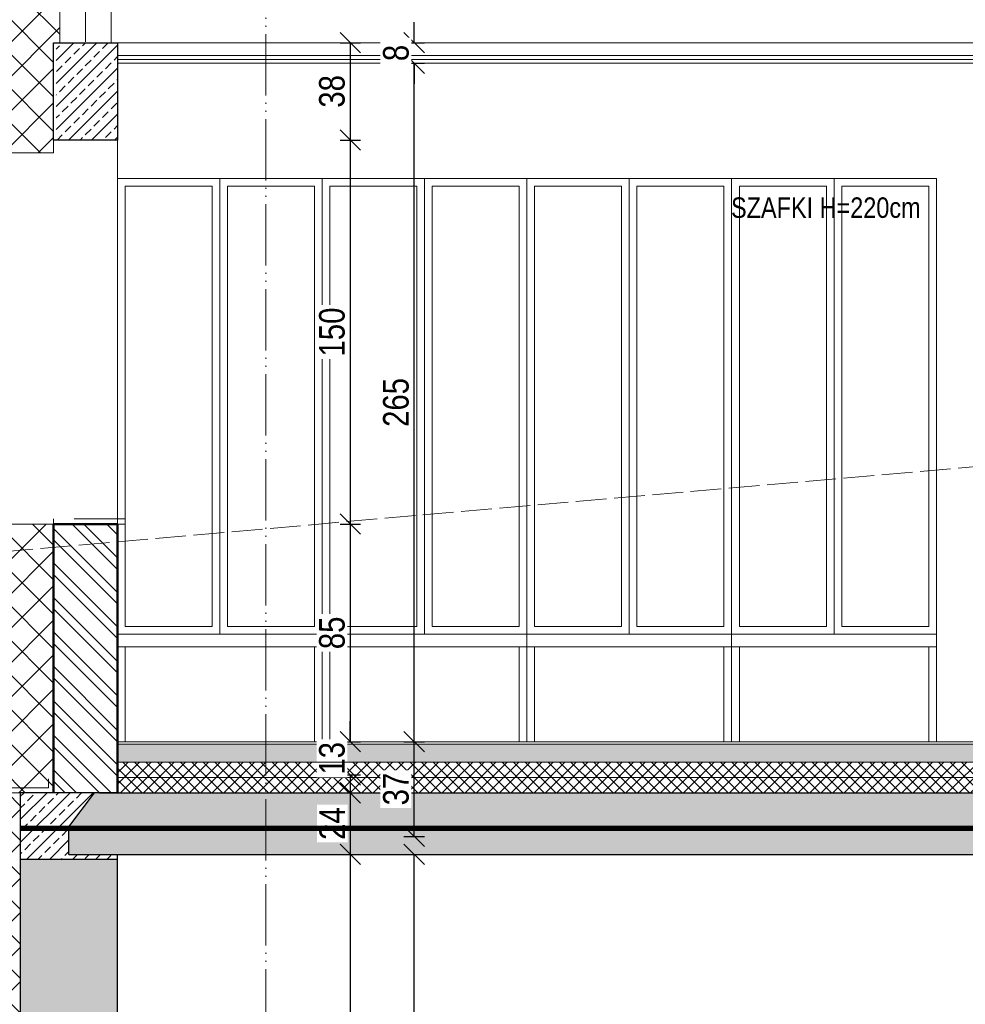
# Model space of a CAD drawing. Header units: millimetres. Extents: x 31175 to 52214, y -18116 to -5516.
# Tile 49 of 155: x 37400 to 37769, y -13325 to -12940. Entities that reach past the tile are written whole.
import ezdxf

# ---------------------------------------------------------------- set-up
doc = ezdxf.new("R2010")
doc.units = ezdxf.units.MM
for name, pattern in [('ACAD_ISO02W100', [15, 12, -3]), ('ACAD_ISO05W100', [33, 24, -3, 0, -3, 0, -3]), ('ACAD_ISO10W100', [18, 12, -3, 0, -3])]:
    doc.linetypes.add(name, pattern=pattern)
doc.layers.get('Defpoints').update_dxf_attribs({"color": 6})
for name, color, linetype, lineweight, true_color in [('A-izolacja', 7, 'Continuous', 9, 0x4775ff), ('A-MEB', 7, 'Continuous', 0, 0x849491), ('A_CIENKA_WARSTWY', 7, 'Continuous', 15, 0x3a3a92), ('A_SCIANA DO WYBURZENIA', 7, 'ACAD_ISO02W100', 18, 0xf7833b), ('r-ramka', 7, 'Continuous', 0, 0x727169), ('S_KRESKOWANIE_SC_ISTN', 7, 'Continuous', 0, 0x878787)]:
    doc.layers.add(name, color=color, linetype=linetype, lineweight=lineweight, true_color=true_color)
for name, color, linetype, lineweight in [('A-konstrukcja-drewno', 134, 'Continuous', 20), ('A-konstrukcja-żelbet', 130, 'Continuous', 30), ('A-kreskowanie', 253, 'Continuous', 0), ('A-OKN', 154, 'Continuous', 9), ('A-opis', 130, 'Continuous', 9), ('A-wymiar', 177, 'Continuous', 0), ('A_p_poż', 7, 'Continuous', 0), ('A_SCIANA_ISTN', 253, 'Continuous', 25), ('A_SCIANA_PROJ_KONSTRUKCJA', 3, 'Continuous', 50), ('A_SCINAN_PROJ_DZIALOWA', 5, 'Continuous', 30), ('A_w_widoku', 253, 'Continuous', 13), ('elewacja C', 253, 'Continuous', 0)]:
    doc.layers.add(name, color=color, linetype=linetype, lineweight=lineweight)
doc.styles.get("Standard").update_dxf_attribs({"font": 'ARIALN.TTF'})
doc.dimstyles.new('anka 50', dxfattribs={"dimtxt": 10, "dimasz": 8, "dimexe": 4, "dimexo": 0.0625, "dimgap": 2, "dimtad": 1, "dimdec": 0, "dimzin": 0, "dimdsep": 46, "dimtxsty": 'Standard', "dimblk": 'OBLIQUE', "dimcen": 0.09, "dimclrt": 7, "dimadec": 0, "dimazin": 0, "dimtfac": 1, "dimtdec": 0, "dimtix": 1, "dimtofl": 0, "dimtmove": 0, "dimatfit": 3, "dimldrblk": 'OBLIQUE', "dimfxl": 4, "dimfxlon": 1, "dimtfill": 1, "dimtolj": 1, "dimtzin": 0, "dimarcsym": 0})
pattern_1 = [(315, (3026.347, 1431), (2.24506403, 2.24506403), []), (45, (3026.347, 1431), (-2.24506403, 2.24506403), [])]
pattern_2 = [(315, (0, -47), (6.735192, 6.735192), []), (45, (0, -47), (-6.735192, 6.735192), [])]

# ---------------------------------------------------------------- blocks, each defined once
blk = doc.blocks.new('_OBLIQUE')
at = {"color": 0, "linetype": 'ByBlock'}
blk.add_line((-0.5, -0.5), (0.5, 0.5), dxfattribs=at)
blk = doc.blocks.new('*D65')
at = {"layer": 'A-wymiar', "color": 0, "lineweight": -2, "transparency": 16777216}
for p, q in [((37524.76, -12949.49), (37532.76, -12949.49)), ((37528.76, -12949.49), (37528.76, -12987.49)), ((37524.76, -12987.49), (37532.76, -12987.49))]:
    blk.add_line(p, q, dxfattribs=at)
at = {"layer": 'Defpoints', "color": 0, "transparency": 16777216}
for p in [(37437.82, -12949.49), (37437.82, -12987.49), (37528.76, -12987.49)]:
    blk.add_point(p, dxfattribs=at)
at = {"layer": 'A-wymiar', "color": 0, "lineweight": -2, "transparency": 16777216, "xscale": 8, "yscale": 8, "zscale": 8}
for p, rotation in [((37528.76, -12949.49), 90), ((37528.76, -12987.49), 270)]:
    blk.add_blockref('_OBLIQUE', p, dxfattribs=dict(at, rotation=rotation))
at = {"layer": 'A-wymiar', "color": 7, "transparency": 16777216, "insert": (37521.65, -12968.49), "char_height": 10, "attachment_point": 5, "rotation": 90, "bg_fill": 3, "box_fill_scale": 1.1, "bg_fill_color": 256, "bg_fill_true_color": 13158600, "bg_fill_transparency": 0}
blk.add_mtext('\\A1;38', dxfattribs=at)
blk = doc.blocks.new('*D66')
at = {"layer": 'A-wymiar', "color": 0, "lineweight": -2, "transparency": 16777216}
for p, q in [((37524.76, -12987.49), (37532.76, -12987.49)), ((37528.76, -12987.49), (37528.76, -13137.49)), ((37524.76, -13137.49), (37532.76, -13137.49))]:
    blk.add_line(p, q, dxfattribs=at)
at = {"layer": 'Defpoints', "color": 0, "transparency": 16777216}
for p in [(37437.82, -12987.49), (37437.82, -13137.49), (37528.76, -13137.49)]:
    blk.add_point(p, dxfattribs=at)
at = {"layer": 'A-wymiar', "color": 0, "lineweight": -2, "transparency": 16777216, "xscale": 8, "yscale": 8, "zscale": 8}
for p, rotation in [((37528.76, -12987.49), 90), ((37528.76, -13137.49), 270)]:
    blk.add_blockref('_OBLIQUE', p, dxfattribs=dict(at, rotation=rotation))
at = {"layer": 'A-wymiar', "color": 7, "transparency": 16777216, "insert": (37521.65, -13062.49), "char_height": 10, "attachment_point": 5, "rotation": 90, "bg_fill": 3, "box_fill_scale": 1.1, "bg_fill_color": 256, "bg_fill_true_color": 13158600, "bg_fill_transparency": 0}
blk.add_mtext('\\A1;150', dxfattribs=at)
blk = doc.blocks.new('*D67')
at = {"layer": 'A-wymiar', "color": 0, "lineweight": -2, "transparency": 16777216}
for p, q in [((37524.76, -13137.49), (37532.76, -13137.49)), ((37528.76, -13137.49), (37528.76, -13222.49)), ((37524.76, -13222.49), (37532.76, -13222.49))]:
    blk.add_line(p, q, dxfattribs=at)
at = {"layer": 'Defpoints', "color": 0, "transparency": 16777216}
for p in [(37437.82, -13137.49), (37437.82, -13222.49), (37528.76, -13222.49)]:
    blk.add_point(p, dxfattribs=at)
at = {"layer": 'A-wymiar', "color": 0, "lineweight": -2, "transparency": 16777216, "xscale": 8, "yscale": 8, "zscale": 8}
for p, rotation in [((37528.76, -13137.49), 90), ((37528.76, -13222.49), 270)]:
    blk.add_blockref('_OBLIQUE', p, dxfattribs=dict(at, rotation=rotation))
at = {"layer": 'A-wymiar', "color": 7, "transparency": 16777216, "insert": (37521.65, -13179.99), "char_height": 10, "attachment_point": 5, "rotation": 90, "bg_fill": 3, "box_fill_scale": 1.1, "bg_fill_color": 256, "bg_fill_true_color": 13158600, "bg_fill_transparency": 0}
blk.add_mtext('\\A1;85', dxfattribs=at)
blk = doc.blocks.new('*D68')
at = {"layer": 'A-wymiar', "color": 0, "lineweight": -2, "transparency": 16777216}
for p, q in [((37528.76, -13222.49), (37528.76, -13214.49)), ((37524.76, -13222.49), (37532.76, -13222.49)), ((37524.76, -13235.49), (37532.76, -13235.49)), ((37528.76, -13235.49), (37528.76, -13243.49))]:
    blk.add_line(p, q, dxfattribs=at)
at = {"layer": 'Defpoints', "color": 0, "transparency": 16777216}
for p in [(37437.82, -13222.49), (37437.82, -13235.49)]:
    blk.add_point(p, dxfattribs=at)
at = {"layer": 'A-wymiar', "color": 0, "lineweight": -2, "transparency": 16777216, "xscale": 8, "yscale": 8, "zscale": 8}
for p, rotation in [((37528.76, -13222.49), 270), ((37528.76, -13235.49), 90)]:
    blk.add_blockref('_OBLIQUE', p, dxfattribs=dict(at, rotation=rotation))
at = {"layer": 'A-wymiar', "color": 7, "transparency": 16777216, "insert": (37521.65, -13228.99), "char_height": 10, "attachment_point": 5, "rotation": 90, "bg_fill": 3, "box_fill_scale": 1.1, "bg_fill_color": 256, "bg_fill_true_color": 13158600, "bg_fill_transparency": 0}
blk.add_mtext('\\A1;13', dxfattribs=at)
at = {"layer": 'Defpoints', "color": 0, "transparency": 16777216}
blk.add_point((37528.76, -13235.49), dxfattribs=at)
blk = doc.blocks.new('*D69')
at = {"layer": 'A-wymiar', "color": 0, "lineweight": -2, "transparency": 16777216}
for p, q in [((37524.76, -13242.49), (37532.76, -13242.49)), ((37528.76, -13242.49), (37528.76, -13266.49)), ((37524.76, -13266.49), (37532.76, -13266.49))]:
    blk.add_line(p, q, dxfattribs=at)
at = {"layer": 'Defpoints', "color": 0, "transparency": 16777216}
for p in [(37437.82, -13242.49), (37437.82, -13266.49), (37528.76, -13266.49)]:
    blk.add_point(p, dxfattribs=at)
at = {"layer": 'A-wymiar', "color": 0, "lineweight": -2, "transparency": 16777216, "xscale": 8, "yscale": 8, "zscale": 8}
for p, rotation in [((37528.76, -13242.49), 90), ((37528.76, -13266.49), 270)]:
    blk.add_blockref('_OBLIQUE', p, dxfattribs=dict(at, rotation=rotation))
at = {"layer": 'A-wymiar', "color": 7, "transparency": 16777216, "insert": (37521.74, -13254.49), "char_height": 10, "attachment_point": 5, "rotation": 90, "bg_fill": 3, "box_fill_scale": 1.1, "bg_fill_color": 256, "bg_fill_true_color": 13158600, "bg_fill_transparency": 0}
blk.add_mtext('\\A1;24', dxfattribs=at)
blk = doc.blocks.new('*D70')
at = {"layer": 'A-wymiar', "color": 0, "lineweight": -2, "transparency": 16777216}
for p, q in [((37524.76, -13266.49), (37532.76, -13266.49)), ((37528.76, -13266.49), (37528.76, -13563.49)), ((37524.76, -13563.49), (37532.76, -13563.49))]:
    blk.add_line(p, q, dxfattribs=at)
at = {"layer": 'Defpoints', "color": 0, "transparency": 16777216}
for p in [(37437.82, -13266.49), (37437.82, -13563.49), (37528.76, -13563.49)]:
    blk.add_point(p, dxfattribs=at)
at = {"layer": 'A-wymiar', "color": 0, "lineweight": -2, "transparency": 16777216, "xscale": 8, "yscale": 8, "zscale": 8}
for p, rotation in [((37528.76, -13266.49), 90), ((37528.76, -13563.49), 270)]:
    blk.add_blockref('_OBLIQUE', p, dxfattribs=dict(at, rotation=rotation))
at = {"layer": 'A-wymiar', "color": 7, "transparency": 16777216, "insert": (37521.65, -13414.99), "char_height": 10, "attachment_point": 5, "rotation": 90, "bg_fill": 3, "box_fill_scale": 1.1, "bg_fill_color": 256, "bg_fill_true_color": 13158600, "bg_fill_transparency": 0}
blk.add_mtext('\\A1;297', dxfattribs=at)
blk = doc.blocks.new('*D71')
at = {"layer": 'A-wymiar', "color": 0, "lineweight": -2, "transparency": 16777216}
for p, q in [((37549.76, -13266.49), (37557.76, -13266.49)), ((37553.76, -13563.49), (37553.76, -13266.49)), ((37549.76, -13563.49), (37557.76, -13563.49))]:
    blk.add_line(p, q, dxfattribs=at)
at = {"layer": 'Defpoints', "color": 0, "transparency": 16777216}
for p in [(37437.82, -13266.49), (37553.76, -13266.49), (37437.82, -13563.49)]:
    blk.add_point(p, dxfattribs=at)
at = {"layer": 'A-wymiar', "color": 0, "lineweight": -2, "transparency": 16777216, "xscale": 8, "yscale": 8, "zscale": 8}
for p, rotation in [((37553.76, -13266.49), 90), ((37553.76, -13563.49), 270)]:
    blk.add_blockref('_OBLIQUE', p, dxfattribs=dict(at, rotation=rotation))
at = {"layer": 'A-wymiar', "color": 7, "transparency": 16777216, "insert": (37546.65, -13414.99), "char_height": 10, "attachment_point": 5, "rotation": 90, "bg_fill": 3, "box_fill_scale": 1.1, "bg_fill_color": 256, "bg_fill_true_color": 13158600, "bg_fill_transparency": 0}
blk.add_mtext('\\A1;297', dxfattribs=at)
blk = doc.blocks.new('*D72')
at = {"layer": 'A-wymiar', "color": 0, "lineweight": -2, "transparency": 16777216}
for p, q in [((37549.76, -13222.49), (37557.76, -13222.49)), ((37553.76, -13259.49), (37553.76, -13222.49)), ((37549.76, -13259.49), (37557.76, -13259.49))]:
    blk.add_line(p, q, dxfattribs=at)
at = {"layer": 'Defpoints', "color": 0, "transparency": 16777216}
for p in [(37528.76, -13222.49), (37553.76, -13222.49), (37437.82, -13259.49)]:
    blk.add_point(p, dxfattribs=at)
at = {"layer": 'A-wymiar', "color": 0, "lineweight": -2, "transparency": 16777216, "xscale": 8, "yscale": 8, "zscale": 8}
for p, rotation in [((37553.76, -13222.49), 90), ((37553.76, -13259.49), 270)]:
    blk.add_blockref('_OBLIQUE', p, dxfattribs=dict(at, rotation=rotation))
at = {"layer": 'A-wymiar', "color": 7, "transparency": 16777216, "insert": (37546.65, -13240.99), "char_height": 10, "attachment_point": 5, "rotation": 90, "bg_fill": 3, "box_fill_scale": 1.1, "bg_fill_color": 256, "bg_fill_true_color": 13158600, "bg_fill_transparency": 0}
blk.add_mtext('\\A1;37', dxfattribs=at)
blk = doc.blocks.new('*D73')
at = {"layer": 'A-wymiar', "color": 0, "lineweight": -2, "transparency": 16777216}
for p, q in [((37549.76, -12957.49), (37557.76, -12957.49)), ((37553.76, -13222.49), (37553.76, -12957.49)), ((37549.76, -13222.49), (37557.76, -13222.49))]:
    blk.add_line(p, q, dxfattribs=at)
at = {"layer": 'Defpoints', "color": 0, "transparency": 16777216}
for p in [(37528.76, -12957.49), (37553.76, -12957.49), (37528.76, -13222.49)]:
    blk.add_point(p, dxfattribs=at)
at = {"layer": 'A-wymiar', "color": 0, "lineweight": -2, "transparency": 16777216, "xscale": 8, "yscale": 8, "zscale": 8}
for p, rotation in [((37553.76, -12957.49), 90), ((37553.76, -13222.49), 270)]:
    blk.add_blockref('_OBLIQUE', p, dxfattribs=dict(at, rotation=rotation))
at = {"layer": 'A-wymiar', "color": 7, "transparency": 16777216, "insert": (37546.65, -13089.99), "char_height": 10, "attachment_point": 5, "rotation": 90, "bg_fill": 3, "box_fill_scale": 1.1, "bg_fill_color": 256, "bg_fill_true_color": 13158600, "bg_fill_transparency": 0}
blk.add_mtext('\\A1;265', dxfattribs=at)
blk = doc.blocks.new('*D74')
at = {"layer": 'A-wymiar', "color": 0, "lineweight": -2, "transparency": 16777216}
for p, q in [((37553.76, -12949.49), (37553.76, -12941.49)), ((37549.76, -12949.49), (37557.76, -12949.49)), ((37549.76, -12957.49), (37557.76, -12957.49)), ((37553.76, -12957.49), (37553.76, -12965.49))]:
    blk.add_line(p, q, dxfattribs=at)
at = {"layer": 'Defpoints', "color": 0, "transparency": 16777216}
for p in [(37528.76, -12949.49), (37528.76, -12957.49)]:
    blk.add_point(p, dxfattribs=at)
at = {"layer": 'A-wymiar', "color": 0, "lineweight": -2, "transparency": 16777216, "xscale": 8, "yscale": 8, "zscale": 8}
for p, rotation in [((37553.76, -12949.49), 270), ((37553.76, -12957.49), 90)]:
    blk.add_blockref('_OBLIQUE', p, dxfattribs=dict(at, rotation=rotation))
at = {"layer": 'A-wymiar', "color": 7, "transparency": 16777216, "insert": (37546.65, -12953.49), "char_height": 10, "attachment_point": 5, "rotation": 90, "bg_fill": 3, "box_fill_scale": 1.1, "bg_fill_color": 256, "bg_fill_true_color": 13158600, "bg_fill_transparency": 0}
blk.add_mtext('\\A1;8', dxfattribs=at)
at = {"layer": 'Defpoints', "color": 0, "transparency": 16777216}
blk.add_point((37553.76, -12949.49), dxfattribs=at)
blk = doc.blocks.new('*D77')
at = {"layer": 'A-wymiar', "color": 0, "lineweight": -2, "transparency": 16777216}
for p, q in [((37314.87, -12796.48), (37306.87, -12796.48)), ((37310.87, -12796.48), (37310.87, -13568.49)), ((37314.87, -13568.49), (37306.87, -13568.49))]:
    blk.add_line(p, q, dxfattribs=at)
at = {"layer": 'Defpoints', "color": 0, "transparency": 16777216}
for p in [(37965.32, -12796.48), (37310.87, -13568.49), (37387.82, -13568.49)]:
    blk.add_point(p, dxfattribs=at)
at = {"layer": 'A-wymiar', "color": 0, "lineweight": -2, "transparency": 16777216, "xscale": 8, "yscale": 8, "zscale": 8}
for p, rotation in [((37310.87, -12796.48), 90), ((37310.87, -13568.49), 270)]:
    blk.add_blockref('_OBLIQUE', p, dxfattribs=dict(at, rotation=rotation))
at = {"layer": 'A-wymiar', "color": 7, "transparency": 16777216, "insert": (37303.85, -13182.49), "char_height": 10, "attachment_point": 5, "rotation": 90, "bg_fill": 3, "box_fill_scale": 1.1, "bg_fill_color": 256, "bg_fill_true_color": 13158600, "bg_fill_transparency": 0}
blk.add_mtext('\\A1;772', dxfattribs=at)
blk = doc.blocks.new('LOGO')
at = {"layer": 'elewacja C', "color": 7, "insert": (9846.9, 18042.5), "char_height": 20, "attachment_point": 1}
blk.add_mtext_dynamic_manual_height_columns('\\pi539.21;{\\fCalibri|b0|i0|c0|p34;\\H4x;CREO PROJEKT\\H1.25x;\\P\\pi434.09;\\H0.22x;Usługi Projektowe i Nadzory Budowlane    mgr inż. Anna Bonikowska\\P\\pi409.92;ul. Brzozowa 16, 11-700 Mrągowo    NIP 742 211 62 72    tel. 69764044\\fArial|b0|i0|c238|p34;4}', width=1826.244, gutter_width=12.5, heights=[0], dxfattribs=at)
blk = doc.blocks.new('*D666')
at = {"layer": 'A-wymiar', "color": 0, "lineweight": -2, "transparency": 16777216}
for p, q in [((37294.87, -12766.38), (37286.87, -12766.38)), ((37290.87, -12766.38), (37290.87, -13566.49)), ((37294.87, -13566.49), (37286.87, -13566.49))]:
    blk.add_line(p, q, dxfattribs=at)
at = {"layer": 'Defpoints', "color": 0, "transparency": 16777216}
for p in [(37965.32, -12766.38), (37290.87, -13566.49), (37387.82, -13566.49)]:
    blk.add_point(p, dxfattribs=at)
at = {"layer": 'A-wymiar', "color": 0, "lineweight": -2, "transparency": 16777216, "xscale": 8, "yscale": 8, "zscale": 8}
for p, rotation in [((37290.87, -12766.38), 90), ((37290.87, -13566.49), 270)]:
    blk.add_blockref('_OBLIQUE', p, dxfattribs=dict(at, rotation=rotation))
at = {"layer": 'A-wymiar', "color": 7, "transparency": 16777216, "insert": (37283.76, -13166.43), "char_height": 10, "attachment_point": 5, "rotation": 90, "bg_fill": 3, "box_fill_scale": 1.1, "bg_fill_color": 256, "bg_fill_true_color": 13158600, "bg_fill_transparency": 0}
blk.add_mtext('\\A1;800', dxfattribs=at)

msp = doc.modelspace()

# ---------------------------------------------------------------- hatches: boundary and pattern name
at = {"layer": 'A-izolacja'}
h = msp.add_hatch(dxfattribs=at)
h.set_pattern_fill('ANSI37', color=256, scale=3, angle=-90)
h.set_pattern_definition(pattern_2)
h.paths.add_polyline_path([(37415.32, -12873.67), (37415.32, -12863.67), (37392.82, -12865.64), (37392.82, -12992.49), (37412.82, -12992.49), (37412.82, -12987.49), (37412.82, -12949.49), (37415.32, -12949.49)])
h = msp.add_hatch(dxfattribs=at)
h.set_pattern_fill('ANSI37', color=256, scale=3, angle=-90)
h.set_pattern_definition(pattern_2)
h.paths.add_polyline_path([(37412.82, -13137.49), (37392.82, -13137.49), (37392.82, -13242.49), (37399.82, -13242.49), (37412.82, -13242.49)])
h = msp.add_hatch(dxfattribs=at)
h.set_pattern_fill('ANSI37', color=256, scale=3, angle=-90)
h.set_pattern_definition([(315, (0, -54), (6.735192, 6.735192), []), (45, (0, -54), (-6.735192, 6.735192), [])])
h.paths.add_polyline_path([(37399.82, -13242.49), (37384.82, -13242.49), (37384.82, -13536.49), (37387.82, -13536.49), (37399.82, -13536.49)])
at = {"layer": 'A-kreskowanie'}
h = msp.add_hatch(dxfattribs=at)
h.set_pattern_fill('DASH', color=256, scale=0.5, angle=45)
h.set_pattern_definition([(45, (3026.347, 1438), (2e-16, 2.24506403), [1.5875, -1.5875])])
h.paths.add_polyline_path([(37437.82, -13223.49), (37437.82, -13230.49), (38011.32, -13230.49), (38011.32, -13223.49)])
h = msp.add_hatch(dxfattribs=at)
h.set_pattern_fill('ANSI37', color=256, angle=-90)
h.set_pattern_definition(pattern_1)
h.paths.add_polyline_path([(37437.82, -13230.49), (37437.82, -13239.49), (38011.32, -13239.49), (38011.32, -13230.49)])
h = msp.add_hatch(dxfattribs=at)
h.set_pattern_fill('ANSI37', color=256, angle=-90)
h.set_pattern_definition(pattern_1)
h.paths.add_polyline_path([(37437.82, -13239.49), (37437.82, -13242.49), (38011.32, -13242.49), (38011.32, -13239.49)])
at = {"layer": 'A_SCIANA_ISTN'}
h = msp.add_hatch(dxfattribs=at)
h.set_pattern_fill('ANSI33', color=256)
h.set_pattern_definition([(45, (17254.328, -12734.864), (-4.490128, 4.490128), []), (45, (17258.8184, -12734.864), (-4.490128, 4.490128), [3.175, -1.5875])])
h.paths.add_polyline_path([(37418.82, -13255.73), (37428.82, -13242.49), (37399.82, -13242.49), (37399.82, -13268.49), (37437.82, -13268.49), (37437.82, -13266.49), (37418.82, -13266.49)])
at = {"layer": 'A_SCIANA_PROJ_KONSTRUKCJA', "lineweight": 9, "true_color": 0x2ad533}
h = msp.add_hatch(dxfattribs=at)
h.set_pattern_fill('ANSI33', color=102)
h.paths.add_polyline_path([(37437.82, -12949.49), (37413.82, -12949.49), (37413.82, -12987.49), (37437.82, -12987.49)])
at = {"layer": 'A_SCIANA_PROJ_KONSTRUKCJA', "lineweight": 13, "true_color": 0xeb7500}
h = msp.add_hatch(dxfattribs=at)
h.set_pattern_fill('ANSI32', color=30, angle=-90)
h.paths.add_polyline_path([(37437.82, -13137.49), (37412.82, -13137.49), (37412.82, -13242.49), (37437.82, -13242.49)])
at = {"layer": 'S_KRESKOWANIE_SC_ISTN', "transparency": 33554559}
h = msp.add_hatch(color=256, dxfattribs=at)
h.dxf.hatch_style = 1
h.paths.add_polyline_path([(38018.82, -13255.73), (38008.82, -13242.49), (37430.82, -13242.49), (37428.82, -13242.49), (37418.82, -13255.73), (37418.82, -13266.49), (38018.82, -13266.49)])
h = msp.add_hatch(color=256, dxfattribs=at)
h.dxf.hatch_style = 1
h.paths.add_polyline_path([(37437.82, -13268.49), (37399.82, -13268.49), (37399.82, -13686.49), (37437.82, -13686.49), (37437.82, -13566.49), (37437.82, -13353.49)])

# ---------------------------------------------------------------- linework, layer by layer
at = {"layer": 'A-konstrukcja-drewno'}
for points in [[(38515.32, -12949.49), (38515.32, -12873.67), (37965.32, -12825.55), (37415.32, -12873.67), (37415.32, -12949.49)], [(37435.32, -12892.74), (37435.32, -12949.49)], [(37415.32, -12949.49), (38515.32, -12949.49)], [(37415.32, -12949.49), (38515.32, -12949.49)]]:
    msp.add_lwpolyline(points, dxfattribs=at)
at = {"layer": 'A-konstrukcja-żelbet', "lineweight": 30}
msp.add_lwpolyline([(37437.82, -12987.49), (37412.82, -12987.49), (37412.82, -12949.49), (37437.82, -12949.49)], close=True, dxfattribs=at)
at = {"layer": 'A-MEB'}
for points in [[(37437.82, -13180.49), (37477.82, -13180.49), (37477.82, -13002.49), (37437.82, -13002.49), (37437.82, -13180.49)], [(37517.82, -13180.49), (37477.82, -13180.49), (37477.82, -13002.49), (37517.82, -13002.49), (37517.82, -13180.49)], [(37517.82, -13180.49), (37557.82, -13180.49), (37557.82, -13002.49), (37517.82, -13002.49), (37517.82, -13180.49)], [(37597.82, -13180.49), (37557.82, -13180.49), (37557.82, -13002.49), (37597.82, -13002.49), (37597.82, -13180.49)], [(37597.82, -13180.49), (37637.82, -13180.49), (37637.82, -13002.49), (37597.82, -13002.49), (37597.82, -13180.49)], [(37677.82, -13180.49), (37637.82, -13180.49), (37637.82, -13002.49), (37677.82, -13002.49), (37677.82, -13180.49)], [(37677.82, -13180.49), (37717.82, -13180.49), (37717.82, -13002.49), (37677.82, -13002.49), (37677.82, -13180.49)], [(37757.82, -13180.49), (37717.82, -13180.49), (37717.82, -13002.49), (37757.82, -13002.49), (37757.82, -13180.49)]]:
    msp.add_lwpolyline(points, dxfattribs=at)
at = {"layer": 'A-MEB', "color": 4}
for points in [[(37517.82, -13180.49), (37517.82, -13002.49), (37437.82, -13002.49), (37437.82, -13180.49)], [(37597.82, -13180.49), (37597.82, -13002.49), (37517.82, -13002.49), (37517.82, -13180.49)], [(37677.82, -13180.49), (37677.82, -13002.49), (37597.82, -13002.49), (37597.82, -13180.49)], [(37757.82, -13180.49), (37757.82, -13002.49), (37677.82, -13002.49), (37677.82, -13180.49)], [(37437.82, -13180.49), (37517.82, -13180.49), (37517.82, -13185.49), (37437.82, -13185.49)], [(37517.82, -13180.49), (37597.82, -13180.49), (37597.82, -13185.49), (37517.82, -13185.49)], [(37597.82, -13180.49), (37677.82, -13180.49), (37677.82, -13185.49), (37597.82, -13185.49)], [(37677.82, -13180.49), (37757.82, -13180.49), (37757.82, -13185.49), (37677.82, -13185.49)], [(37437.82, -13185.49), (37440.82, -13185.49), (37440.82, -13222.49), (37437.82, -13222.49)], [(37517.82, -13185.49), (37514.82, -13185.49), (37514.82, -13222.49), (37517.82, -13222.49)], [(37517.82, -13185.49), (37520.82, -13185.49), (37520.82, -13222.49), (37517.82, -13222.49)], [(37597.82, -13185.49), (37594.82, -13185.49), (37594.82, -13222.49), (37597.82, -13222.49)], [(37597.82, -13185.49), (37600.82, -13185.49), (37600.82, -13222.49), (37597.82, -13222.49)], [(37677.82, -13185.49), (37674.82, -13185.49), (37674.82, -13222.49), (37677.82, -13222.49)], [(37677.82, -13185.49), (37680.82, -13185.49), (37680.82, -13222.49), (37677.82, -13222.49)], [(37757.82, -13185.49), (37754.82, -13185.49), (37754.82, -13222.49), (37757.82, -13222.49)]]:
    msp.add_lwpolyline(points, close=True, dxfattribs=at)
at = {"layer": 'A-MEB'}
for points in [[(37440.82, -13177.49), (37440.82, -13005.49), (37474.82, -13005.49), (37474.82, -13177.49)], [(37514.82, -13177.49), (37514.82, -13005.49), (37480.82, -13005.49), (37480.82, -13177.49)], [(37520.82, -13177.49), (37520.82, -13005.49), (37554.82, -13005.49), (37554.82, -13177.49)], [(37594.82, -13177.49), (37594.82, -13005.49), (37560.82, -13005.49), (37560.82, -13177.49)], [(37600.82, -13177.49), (37600.82, -13005.49), (37634.82, -13005.49), (37634.82, -13177.49)], [(37674.82, -13177.49), (37674.82, -13005.49), (37640.82, -13005.49), (37640.82, -13177.49)], [(37680.82, -13177.49), (37680.82, -13005.49), (37714.82, -13005.49), (37714.82, -13177.49)], [(37754.82, -13177.49), (37754.82, -13005.49), (37720.82, -13005.49), (37720.82, -13177.49)]]:
    msp.add_lwpolyline(points, close=True, dxfattribs=at)
at = {"layer": 'A-OKN'}
msp.add_lwpolyline([(37412.82, -13135.49), (37412.82, -13137.49), (37440.82, -13137.49), (37440.82, -13135.49), (37420.82, -13135.49)], dxfattribs=at)
at = {"layer": 'A-opis', "color": 212, "linetype": 'ACAD_ISO05W100', "true_color": 0xe01fda}
msp.add_lwpolyline([(37495.74, -12647.34), (37495.74, -13794.89)], dxfattribs=at)
at = {"layer": 'A-opis', "linetype": 'ACAD_ISO10W100', "lineweight": 9}
msp.add_lwpolyline([(37965.32, -12835.59), (37425.32, -12882.83), (37425.32, -12949.49)], dxfattribs=at)
at = {"layer": 'A_CIENKA_WARSTWY'}
for points in [[(37437.82, -12954.49), (38011.32, -12954.49)], [(37437.82, -12955.99), (38011.32, -12955.99)], [(37437.82, -12957.49), (38011.32, -12957.49)], [(37437.82, -13222.49), (38011.32, -13222.49)], [(37437.82, -13223.49), (38011.32, -13223.49)], [(37437.82, -13236.49), (38011.32, -13236.49)]]:
    msp.add_lwpolyline(points, dxfattribs=at)
at = {"layer": 'A_SCIANA_ISTN'}
for points in [[(37437.82, -13242.49), (37399.82, -13242.49), (37399.82, -13686.49)], [(37418.82, -13266.49), (37418.82, -13255.73), (37428.82, -13242.49)], [(37430.82, -13242.49), (38499.82, -13242.49)], [(37437.82, -13242.49), (38530.82, -13242.49), (38530.82, -13593.49)], [(37418.82, -13266.49), (38507.82, -13266.49)], [(37437.82, -13353.49), (37437.82, -13266.49)], [(37437.82, -13268.49), (37399.82, -13268.49)]]:
    msp.add_lwpolyline(points, dxfattribs=at)
at = {"layer": 'A_SCIANA_PROJ_KONSTRUKCJA'}
for points in [[(37412.82, -13137.49), (37437.82, -13137.49)], [(37437.82, -13242.49), (37437.82, -13137.49)]]:
    msp.add_lwpolyline(points, dxfattribs=at)
at = {"layer": 'A_SCINAN_PROJ_DZIALOWA', "lineweight": 9}
msp.add_lwpolyline([(37437.82, -13222.49), (37437.82, -13137.49)], dxfattribs=at)
at = {"layer": 'A_w_widoku'}
msp.add_lwpolyline([(37437.82, -12987.49), (37437.82, -13135.49)], dxfattribs=at)

# ---------------------------------------------------------------- texts
at = {"layer": 'A-wymiar', "lineweight": 9, "insert": (37677.57, -13009.9), "char_height": 8, "attachment_point": 1}
msp.add_mtext_dynamic_manual_height_columns('SZAFKI H=220cm', width=400, gutter_width=12.5, heights=[0], dxfattribs=at)

# ---------------------------------------------------------------- next in the draw order: dimensions: what is measured, and where the dimension line sits
at = {"layer": 'A-wymiar'}
dim = msp.add_linear_dim(base=(37528.76, -12987.49), p1=(37437.82, -12949.49), p2=(37437.82, -12987.49), angle=90, dimstyle='anka 50', dxfattribs=at)
dim.commit()
dim.dimension.update_dxf_attribs({"geometry": '*D65', "text_midpoint": (37521.65, -12968.49)})

# ---------------------------------------------------------------- next in the draw order: dimensions: what is measured, and where the dimension line sits
dim = msp.add_linear_dim(base=(37528.76, -13137.49), p1=(37437.82, -12987.49), p2=(37437.82, -13137.49), angle=90, dimstyle='anka 50', dxfattribs=at)
dim.commit()
dim.dimension.update_dxf_attribs({"geometry": '*D66', "text_midpoint": (37521.65, -13062.49)})

# ---------------------------------------------------------------- next in the draw order: dimensions: what is measured, and where the dimension line sits
dim = msp.add_linear_dim(base=(37528.76, -13222.49), p1=(37437.82, -13137.49), p2=(37437.82, -13222.49), angle=90, dimstyle='anka 50', dxfattribs=at)
dim.commit()
dim.dimension.update_dxf_attribs({"geometry": '*D67', "text_midpoint": (37521.65, -13179.99)})

# ---------------------------------------------------------------- next in the draw order: dimensions: what is measured, and where the dimension line sits
dim = msp.add_linear_dim(base=(37528.76, -13235.49), p1=(37437.82, -13222.49), p2=(37437.82, -13235.49), angle=90, dimstyle='anka 50', dxfattribs=at)
dim.commit()
dim.dimension.update_dxf_attribs({"geometry": '*D68', "text_midpoint": (37521.65, -13228.99)})

# ---------------------------------------------------------------- next in the draw order: dimensions: what is measured, and where the dimension line sits
dim = msp.add_linear_dim(base=(37528.76, -13266.49), p1=(37437.82, -13242.49), p2=(37437.82, -13266.49), angle=90, dimstyle='anka 50', dxfattribs=at)
dim.commit()
dim.dimension.update_dxf_attribs({"geometry": '*D69', "text_midpoint": (37521.74, -13254.49)})

# ---------------------------------------------------------------- next in the draw order: dimensions: what is measured, and where the dimension line sits
dim = msp.add_linear_dim(base=(37528.76, -13563.49), p1=(37437.82, -13266.49), p2=(37437.82, -13563.49), angle=90, dimstyle='anka 50', dxfattribs=at)
dim.commit()
dim.dimension.update_dxf_attribs({"geometry": '*D70', "text_midpoint": (37521.65, -13414.99)})

# ---------------------------------------------------------------- next in the draw order: dimensions: what is measured, and where the dimension line sits
dim = msp.add_linear_dim(base=(37553.76, -13266.49), p1=(37437.82, -13563.49), p2=(37437.82, -13266.49), angle=90, dimstyle='anka 50', dxfattribs=at)
dim.commit()
dim.dimension.update_dxf_attribs({"geometry": '*D71', "text_midpoint": (37546.65, -13414.99)})

# ---------------------------------------------------------------- next in the draw order: dimensions: what is measured, and where the dimension line sits
dim = msp.add_linear_dim(base=(37553.76, -13222.49), p1=(37437.82, -13259.49), p2=(37528.76, -13222.49), angle=90, dimstyle='anka 50', dxfattribs=at)
dim.commit()
dim.dimension.update_dxf_attribs({"geometry": '*D72', "text_midpoint": (37546.65, -13240.99)})

# ---------------------------------------------------------------- next in the draw order: dimensions: what is measured, and where the dimension line sits
dim = msp.add_linear_dim(base=(37553.76, -12957.49), p1=(37528.76, -13222.49), p2=(37528.76, -12957.49), angle=90, dimstyle='anka 50', dxfattribs=at)
dim.commit()
dim.dimension.update_dxf_attribs({"geometry": '*D73', "text_midpoint": (37546.65, -13089.99)})

# ---------------------------------------------------------------- next in the draw order: dimensions: what is measured, and where the dimension line sits
dim = msp.add_linear_dim(base=(37553.76, -12949.49), p1=(37528.76, -12957.49), p2=(37528.76, -12949.49), angle=90, dimstyle='anka 50', dxfattribs=at)
dim.commit()
dim.dimension.update_dxf_attribs({"geometry": '*D74', "text_midpoint": (37546.65, -12953.49)})

# ---------------------------------------------------------------- next in the draw order: dimensions: what is measured, and where the dimension line sits
dim = msp.add_linear_dim(base=(37310.87, -13568.49), p1=(37965.32, -12796.48), p2=(37387.82, -13568.49), angle=90, dimstyle='anka 50', dxfattribs=at)
dim.commit()
dim.dimension.update_dxf_attribs({"geometry": '*D77', "text_midpoint": (37303.85, -13182.49)})

# ---------------------------------------------------------------- next in the draw order: linework, layer by layer
at = {"layer": 'A-izolacja'}
for points in [[(37412.82, -12987.49), (37412.82, -12992.49), (37392.82, -12992.49)], [(37412.82, -13137.49), (37392.82, -13137.49)], [(37410.82, -13236.97), (37410.82, -13240.49), (37382.82, -13240.49), (37382.82, -13255.36)], [(37399.82, -13242.49), (37384.82, -13242.49), (37384.82, -13536.49)]]:
    msp.add_lwpolyline(points, dxfattribs=at)
at = {"layer": 'A_CIENKA_WARSTWY'}
msp.add_lwpolyline([(37437.82, -13230.49), (38011.32, -13230.49)], dxfattribs=at)
at = {"layer": 'A_SCIANA_PROJ_KONSTRUKCJA'}
msp.add_lwpolyline([(37412.82, -13137.49), (37412.82, -13242.49)], dxfattribs=at)

# ---------------------------------------------------------------- next in the draw order: block references
at = {"layer": 'r-ramka', "color": 30, "xscale": 0.3716075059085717, "yscale": 0.3716075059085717, "zscale": 0.3716075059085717}
msp.add_blockref('LOGO', (32563.91, -19631), dxfattribs=at)

# ---------------------------------------------------------------- next in the draw order: dimensions: what is measured, and where the dimension line sits
at = {"layer": 'A-wymiar'}
dim = msp.add_linear_dim(base=(37290.87, -13566.49), p1=(37965.32, -12766.38), p2=(37387.82, -13566.49), angle=90, dimstyle='anka 50', dxfattribs=at)
dim.commit()
dim.dimension.update_dxf_attribs({"geometry": '*D666', "text_midpoint": (37283.76, -13166.43)})

# ---------------------------------------------------------------- next in the draw order: linework, layer by layer
at = {"layer": 'A_p_poż', "color": 1, "linetype": 'ACAD_ISO05W100', "const_width": 2}
msp.add_lwpolyline([(37399.82, -13256.34), (38530.82, -13256.34)], dxfattribs=at)
at = {"layer": 'A_SCIANA DO WYBURZENIA'}
msp.add_lwpolyline([(37392.82, -13148.32), (37965.32, -13098.23), (38537.82, -13148.32)], dxfattribs=at)

doc.saveas('drawing.dxf')
